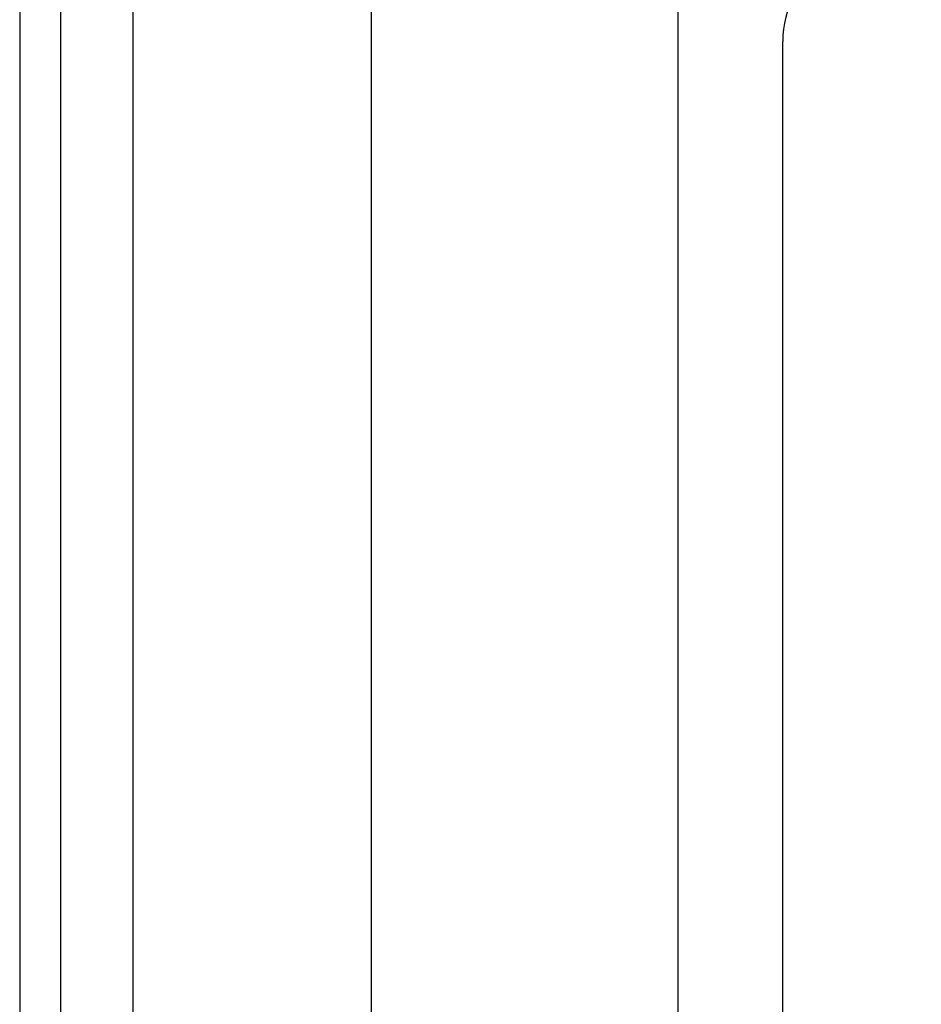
# Model space of a CAD drawing. Header units: inches. Extents: x 2.8 to 80.3, y 4.6 to 43.1.
# Tile 7 of 83: x 2.8 to 4, y 15.3 to 16.6. Entities that reach past the tile are written whole.
import ezdxf

# ---------------------------------------------------------------- set-up
doc = ezdxf.new("R2010")
doc.units = ezdxf.units.IN
doc.header["$MEASUREMENT"] = 0
doc.layers.add('Visible Edges(ANSI)', color=7, linetype='Continuous', lineweight=25)
doc.layers.add('Visible Tangent Edges(ANSI)', color=7, linetype='Continuous', lineweight=25)

msp = doc.modelspace()

# ---------------------------------------------------------------- linework, layer by layer
at = {"layer": 'Visible Edges(ANSI)'}
for p, q in [((2.8021, 32.6239), (2.8021, 13.1129)), ((2.8551, 13.1129), (2.8551, 32.6239)), ((3.2541, 13.7853), (3.2541, 16.834)), ((3.6478, 16.833), (3.6478, 13.7853)), ((3.7826, 14.0559), (3.7826, 16.5379))]:
    msp.add_line(p, q, dxfattribs=at)
msp.add_arc((3.9076, 16.5379), 0.125, 64.8704, 180, dxfattribs=at)
at = {"layer": 'Visible Tangent Edges(ANSI)'}
msp.add_line((2.9481, 13.1129), (2.9481, 32.6239), dxfattribs=at)

doc.saveas('drawing.dxf')
